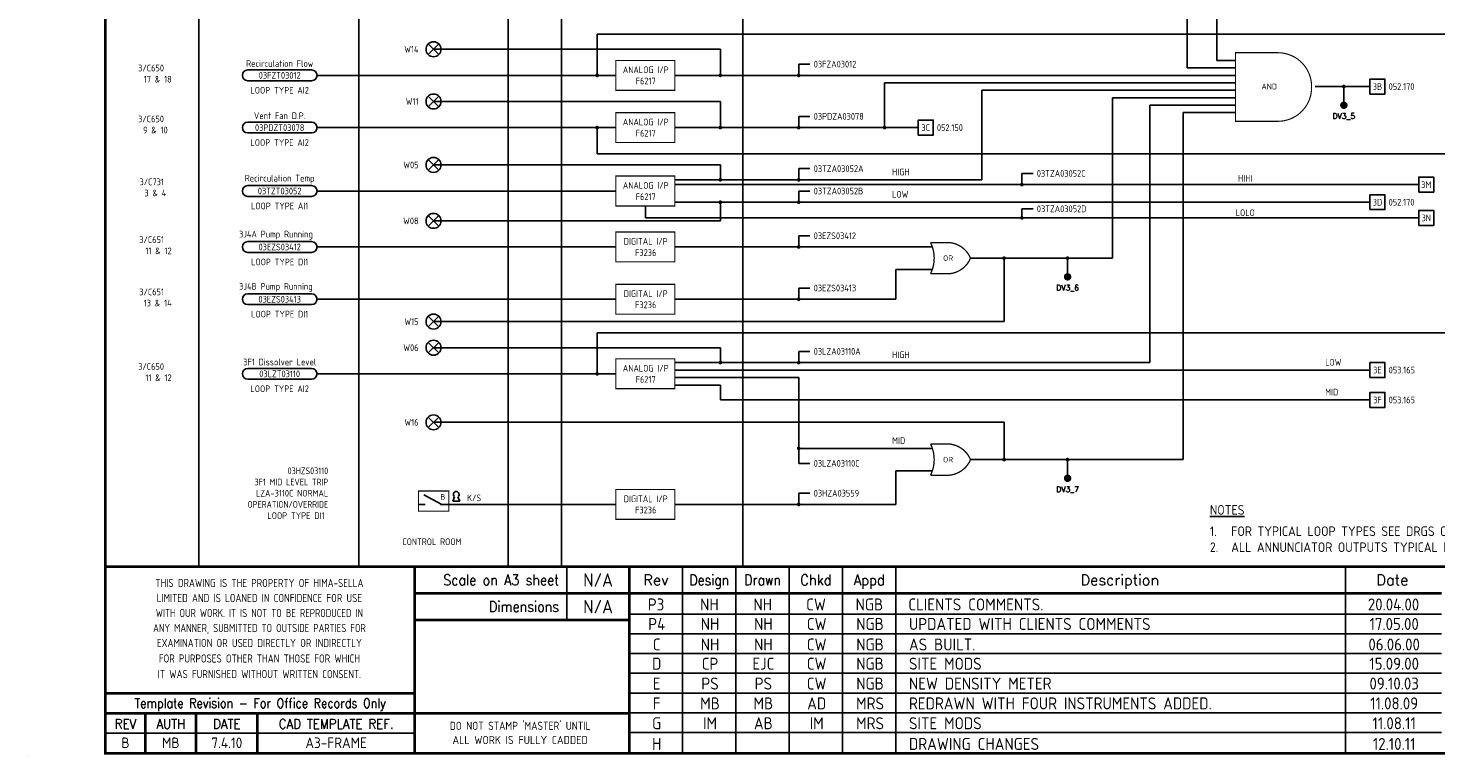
# Model space of a CAD drawing. Extents: x 0 to 408, y 0 to 275.
# Tile 1 of 3: x 0 to 264, y 0 to 137. Entities that reach past the tile are written whole.
import ezdxf
from ezdxf.enums import TextEntityAlignment as Align

# ---------------------------------------------------------------- set-up
doc = ezdxf.new("R2010")
doc.units = 0
doc.header["$LTSCALE"] = 0.25
doc.header["$MEASUREMENT"] = 0
doc.linetypes.add('HIDDEN', pattern=[0.375, 0.25, -0.125])
doc.layers.get('0').update_dxf_attribs({"color": 41, "linetype": 'CONTINUOUS'})
for name, color, linetype in [('00-DRG_FRAME', 12, 'CONTINUOUS'), ('02-TEXT', 2, 'CONTINUOUS'), ('051', 7, 'CONTINUOUS'), ('051-TEXT', 2, 'CONTINUOUS')]:
    doc.layers.add(name, color=color, linetype=linetype)
doc.styles.add('ISO', font='iso.shx')
doc.styles.add('ROMAND', font='ROMAND')
doc.styles.add('ROMANS', font='romans.shx')

# ---------------------------------------------------------------- blocks, each defined once
blk = doc.blocks.new('A3-REVA')
at = {"layer": '051-TEXT', "style": 'ISO'}
for tag, p in [('DESIGNED', (292.01, 31.7)), ('A', (117.73, 27.28)), ('DES', (127.73, 27.28)), ('DRN', (137.73, 27.28)), ('CHKD', (147.73, 27.28)), ('APPD', (157.73, 27.28)), ('DATE', (256, 27.28)), ('DRAWN', (291.72, 26.77)), ('CHECKED', (291.72, 21.89)), ('APPD', (291.65, 16.79)), ('DATE', (291.92, 11.96))]:
    blk.add_attdef(tag, text='', height=2.25, dxfattribs=at).set_placement(p, align=Align.CENTER)
blk.add_attdef('DESCRIPTION', (165.03, 27.28), '', height=2.25, dxfattribs=at)
blk = doc.blocks.new('A3-REVB')
at = {"layer": '051-TEXT', "style": 'ISO'}
for tag, p in [('A', (124.85, -20.36)), ('DES', (134.85, -20.36)), ('DRN', (144.85, -20.36)), ('CHKD', (154.85, -20.36)), ('APPD', (164.85, -20.36)), ('DATE', (263.12, -20.36))]:
    blk.add_attdef(tag, text='', height=2.25, dxfattribs=at).set_placement(p, align=Align.CENTER)
blk.add_attdef('DESCRIPTION', (172.15, -20.36), '', height=2.25, dxfattribs=at)
blk = doc.blocks.new('A3-CONTRACT')
at = {"layer": '051-TEXT', "color": 41, "style": 'ISO'}
for tag, height, p in [('SCALE', 2.25, (106.71, 31.82)), ('DIMS', 2.25, (106.71, 26.8)), ('CONTRACT', 4.5, (344.94, 3.1)), ('CAD-REF', 2.25, (283.73, 1.84))]:
    blk.add_attdef(tag, text='', height=height, dxfattribs=at).set_placement(p, align=Align.CENTER)
for tag, p in [('TITLE_2', (303.86, 17.28)), ('TITLE_3', (303.79, 12.78))]:
    blk.add_attdef(tag, p, '', height=2.25, dxfattribs=at)

msp = doc.modelspace()

# ---------------------------------------------------------------- linework, layer by layer
at = {"color": 0}
for p, q in [((260.74, 107.18), (121.25, 107.18)), ((115.72, 103.18), (115.72, 100.94)), ((260.74, 100.94), (115.72, 100.94))]:
    msp.add_line(p, q, dxfattribs=at)
at = {"layer": '00-DRG_FRAME'}
for p, q in [((101.01, 35.5), (101.01, 25.5)), ((122.7, 35.5), (122.7, 0.5)), ((132.7, 0.5), (132.7, 35.5)), ((142.7, 0.5), (142.7, 35.5)), ((152.7, 35.5), (152.7, 0.5)), ((162.7, 35.5), (162.7, 0.5)), ((247, 35.5), (247, 0.5)), ((265, 26.59), (112.7, 26.59)), ((265, 22.89), (112.7, 22.89)), ((265, 19.19), (112.7, 19.19)), ((265, 15.49), (112.7, 15.49)), ((265, 11.79), (112.7, 11.79)), ((265, 8.09), (112.7, 8.09)), ((72.5, 4.25), (14.5, 4.25)), ((265, 4.39), (112.7, 4.39)), ((0, 0), (0, 0.03))]:
    msp.add_line(p, q, dxfattribs=at)
at = {"layer": '00-DRG_FRAME', "const_width": 0.5}
msp.add_lwpolyline([(14.5, 0.5), (404.5, 0.5), (404.5, 271.5), (14.5, 271.5)], close=True, dxfattribs=at)
at = {"layer": '00-DRG_FRAME'}
for points, const_width in [([(32, 266.5), (32, 35.5)], 0.3), ([(62, 266.5), (62, 35.5)], 0.3), ([(90, 266.5), (90, 35.5)], 0.3), ([(134, 266.5), (134, 35.5)], 0.3), ([(404.5, 35.5), (14.5, 35.5)], 0.5), ([(72.5, 0.5), (72.5, 35.5)], 0.5), ([(112.7, 0.5), (112.7, 35.5)], 0.5), ([(265, 30.5), (72.5, 30.5)], 0.5), ([(112.7, 25.5), (72.5, 25.5)], 0.5), ([(14.5, 11.75), (72.5, 11.75)], 0.5), ([(14.5, 8), (72.5, 8)], 0.5), ([(22, 0.5), (22, 8)], 0.5), ([(31.5, 0.5), (31.5, 8)], 0.5), ([(43, 0.5), (43, 8)], 0.5), ([(112.7, 8), (72.5, 8)], 0.5)]:
    msp.add_lwpolyline(points, dxfattribs=dict(at, const_width=const_width))
at = {"layer": '00-DRG_FRAME', "linetype": 'HIDDEN', "ltscale": 20, "const_width": 0.3}
msp.add_lwpolyline([(100, 262), (100, 35.5)], dxfattribs=at)
at = {"layer": '051'}
for p, q in [((222.89, 130.48), (222.89, 245.98)), ((217.29, 223.93), (217.29, 129.08)), ((106.69, 135.38), (106.69, 127.68)), ((323.83, 135.38), (106.69, 135.38)), ((75.01, 133.57), (76.99, 131.59)), ((75.01, 131.59), (76.99, 133.57)), ((75.89, 132.58), (129.79, 132.58)), ((129.79, 132.58), (129.79, 127.68)), ((144.49, 129.78), (146.59, 129.78)), ((144.49, 129.78), (144.49, 127.68)), ((222.89, 130.48), (226.39, 130.48)), ((41.17, 128.69), (53.15, 128.69)), ((110.19, 127.68), (54.16, 127.68)), ((121.39, 127.68), (226.39, 127.68)), ((226.39, 129.08), (217.29, 129.08)), ((41.17, 126.67), (53.15, 126.67)), ((160.59, 117.88), (160.59, 126.28)), ((226.39, 126.28), (160.59, 126.28)), ((178.79, 108.08), (178.79, 124.88)), ((226.39, 124.88), (178.79, 124.88)), ((241.34, 125.58), (251.59, 125.58)), ((246.69, 125.58), (246.69, 122.08)), ((75.01, 121.79), (76.99, 123.77)), ((75.01, 123.77), (76.99, 121.79)), ((75.89, 122.78), (129.79, 122.78)), ((129.79, 122.78), (129.79, 117.88)), ((203.29, 93.38), (203.29, 123.48)), ((226.39, 123.48), (203.29, 123.48)), ((210.29, 73.78), (210.29, 122.08)), ((226.39, 122.08), (210.29, 122.08)), ((41.17, 118.89), (53.15, 118.89)), ((144.49, 119.98), (146.59, 119.98)), ((144.49, 119.98), (144.49, 117.88)), ((216.59, 55.58), (216.59, 120.68)), ((226.39, 120.68), (216.59, 120.68)), ((41.17, 116.87), (53.15, 116.87)), ((110.19, 117.88), (54.16, 117.88)), ((106.69, 117.88), (106.69, 112.98)), ((121.39, 117.88), (166.89, 117.88)), ((75.01, 109.89), (76.99, 111.87)), ((75.01, 111.87), (76.99, 109.89)), ((75.89, 110.88), (129.79, 110.88)), ((323.83, 112.98), (106.69, 112.98)), ((129.79, 110.88), (129.79, 108.08)), ((144.49, 110.18), (146.59, 110.18)), ((144.49, 110.18), (144.49, 108.08)), ((186.32, 109.28), (186.32, 107.18)), ((186.32, 109.28), (188.42, 109.28)), ((41.17, 106.99), (53.15, 106.99)), ((110.19, 105.98), (54.16, 105.98)), ((121.39, 108.08), (178.79, 108.08)), ((144.49, 105.98), (146.59, 105.98)), ((144.49, 105.98), (144.49, 103.88)), ((41.17, 104.97), (53.15, 104.97)), ((121.39, 103.88), (251.59, 103.88)), ((129.79, 103.88), (129.79, 100.38)), ((75.01, 101.37), (76.99, 99.39)), ((75.01, 99.39), (76.99, 101.37)), ((75.89, 100.38), (129.79, 100.38)), ((186.32, 102.64), (188.42, 102.64)), ((186.32, 102.64), (186.32, 100.94)), ((41.17, 96.49), (53.15, 96.49)), ((110.19, 95.48), (54.16, 95.48)), ((121.39, 95.48), (169.53, 95.48)), ((144.49, 97.58), (146.59, 97.58)), ((144.49, 97.58), (144.49, 95.48)), ((41.17, 94.47), (53.15, 94.47)), ((176.69, 93.38), (203.29, 93.38)), ((182.99, 93.38), (182.99, 81.48)), ((194.89, 93.38), (194.89, 89.88)), ((162.69, 85.68), (162.69, 91.28)), ((162.69, 91.28), (169.53, 91.28)), ((144.49, 87.78), (146.59, 87.78)), ((144.49, 87.78), (144.49, 85.68)), ((41.17, 86.69), (53.15, 86.69)), ((41.17, 84.67), (53.15, 84.67)), ((110.19, 85.68), (54.16, 85.68)), ((121.39, 85.68), (162.69, 85.68)), ((75.01, 80.49), (76.99, 82.47)), ((75.01, 82.47), (76.99, 80.49)), ((75.89, 81.48), (182.99, 81.48)), ((323.83, 79.38), (106.69, 79.38)), ((106.69, 79.38), (106.69, 71.68)), ((75.01, 77.57), (76.99, 75.59)), ((75.01, 75.59), (76.99, 77.57)), ((75.89, 76.58), (129.79, 76.58)), ((129.79, 76.58), (129.79, 73.78)), ((144.49, 75.88), (146.59, 75.88)), ((144.49, 75.88), (144.49, 73.78)), ((41.17, 72.69), (53.15, 72.69)), ((110.19, 71.68), (54.16, 71.68)), ((121.39, 73.78), (210.29, 73.78)), ((121.39, 72.38), (251.59, 72.38)), ((41.17, 70.67), (53.15, 70.67)), ((121.25, 69.58), (129.79, 69.58)), ((121.39, 70.98), (144.49, 70.98)), ((129.79, 69.58), (129.79, 66.78)), ((144.49, 70.98), (144.49, 55.58)), ((129.79, 66.78), (251.59, 66.78)), ((75.01, 61.59), (76.99, 63.57)), ((75.01, 63.57), (76.99, 61.59)), ((75.89, 62.58), (182.99, 62.58)), ((182.99, 62.58), (182.99, 55.58)), ((144.49, 57.68), (169.53, 57.68)), ((144.49, 56.98), (144.49, 54.88)), ((176.69, 55.58), (216.59, 55.58)), ((194.89, 55.58), (194.89, 52.08)), ((144.49, 54.88), (146.59, 54.88)), ((162.69, 53.48), (169.53, 53.48)), ((162.69, 47.18), (162.69, 53.48)), ((77.58, 47.18), (74.16, 48.97)), ((79.6, 47.8), (79.94, 48.63)), ((79.6, 47.8), (80.94, 47.8)), ((80.94, 47.8), (80.59, 48.63)), ((144.49, 49.28), (144.49, 47.18)), ((144.49, 49.28), (146.59, 49.28)), ((73.2, 47.18), (74.43, 47.18)), ((110.19, 47.18), (77.29, 47.18)), ((121.39, 47.18), (162.69, 47.18))]:
    msp.add_line(p, q, dxfattribs=at)
for points, const_width in [([(240.64, 125.38), (240.64, 125.6, 0.414214), (234.32, 131.93), (226.39, 131.93), (226.39, 119.06), (234.32, 119.06, 0.414214)], 0.212), ([(106.51, 127.68, 1), (106.86, 127.68, 1)], 0.35), ([(129.61, 127.68, 1), (129.96, 127.68, 1)], 0.35), ([(144.31, 127.68, 1), (144.66, 127.68, 1)], 0.35), ([(246.51, 125.58, 1), (246.86, 125.58, 1)], 0.35), ([(246.34, 122.08, 1), (247.04, 122.08, 1)], 0.7), ([(106.51, 117.88, 1), (106.86, 117.88, 1)], 0.35), ([(129.61, 117.88, 1), (129.96, 117.88, 1)], 0.35), ([(144.31, 117.88, 1), (144.66, 117.88, 1)], 0.35), ([(160.41, 117.88, 1), (160.76, 117.88, 1)], 0.35), ([(129.61, 108.08, 1), (129.96, 108.08, 1)], 0.35), ([(144.31, 108.08, 1), (144.66, 108.08, 1)], 0.35), ([(186.14, 107.18, 1), (186.49, 107.18, 1)], 0.35), ([(129.61, 103.88, 1), (129.96, 103.88, 1)], 0.35), ([(144.31, 103.88, 1), (144.66, 103.88, 1)], 0.35), ([(186.14, 100.94, 1), (186.49, 100.94, 1)], 0.35), ([(144.31, 95.48, 1), (144.66, 95.48, 1)], 0.35), ([(172.77, 90.46), (169.19, 90.46, 0.235802), (169.19, 96.31), (172.77, 96.31, -0.273487), (176.69, 93.38, -0.273487)], 0.245), ([(182.81, 93.38, 1), (183.16, 93.38, 1)], 0.35), ([(194.71, 93.38, 1), (195.06, 93.38, 1)], 0.35), ([(194.54, 89.88, 1), (195.24, 89.88, 1)], 0.7), ([(144.31, 85.68, 1), (144.66, 85.68, 1)], 0.35), ([(129.61, 73.78, 1), (129.96, 73.78, 1)], 0.35), ([(144.31, 73.78, 1), (144.66, 73.78, 1)], 0.35), ([(106.51, 71.68, 1), (106.86, 71.68, 1)], 0.35), ([(172.77, 52.66), (169.19, 52.66, 0.235802), (169.19, 58.51), (172.77, 58.51, -0.273487), (176.69, 55.58, -0.273487)], 0.245), ([(144.31, 57.68, 1), (144.66, 57.68, 1)], 0.35), ([(182.81, 55.58, 1), (183.16, 55.58, 1)], 0.35), ([(194.71, 55.58, 1), (195.06, 55.58, 1)], 0.35), ([(194.54, 52.08, 1), (195.24, 52.08, 1)], 0.7), ([(144.31, 47.18, 1), (144.66, 47.18, 1)], 0.35)]:
    msp.add_lwpolyline(points, format="xyb", close=True, dxfattribs=dict(at, const_width=const_width))
for points, const_width in [([(110.19, 124.88), (121.25, 124.88), (121.25, 130.48), (110.19, 130.48)], 0.221), ([(110.19, 115.08), (121.25, 115.08), (121.25, 120.68), (110.19, 120.68)], 0.221), ([(110.19, 103.18), (121.25, 103.18), (121.25, 108.78), (110.19, 108.78)], 0.221), ([(110.19, 92.68), (121.25, 92.68), (121.25, 98.28), (110.19, 98.28)], 0.221), ([(110.19, 82.88), (121.25, 82.88), (121.25, 88.48), (110.19, 88.48)], 0.221), ([(110.19, 68.88), (121.25, 68.88), (121.25, 74.48), (110.19, 74.48)], 0.221), ([(73.2, 45.91), (78.87, 45.91), (78.87, 49.69), (73.2, 49.69)], 0.224), ([(110.19, 44.38), (121.25, 44.38), (121.25, 49.98), (110.19, 49.98)], 0.221)]:
    msp.add_lwpolyline(points, close=True, dxfattribs=dict(at, const_width=const_width))
for points in [[(251.59, 124.18), (254.39, 124.18), (254.39, 126.98), (251.59, 126.98)], [(166.89, 116.48), (169.69, 116.48), (169.69, 119.28), (166.89, 119.28)], [(260.74, 105.78), (263.54, 105.78), (263.54, 108.58), (260.74, 108.58)], [(251.59, 102.48), (254.39, 102.48), (254.39, 105.28), (251.59, 105.28)], [(260.74, 99.54), (263.54, 99.54), (263.54, 102.34), (260.74, 102.34)], [(251.59, 70.98), (254.39, 70.98), (254.39, 73.78), (251.59, 73.78)], [(251.59, 65.38), (254.39, 65.38), (254.39, 68.18), (251.59, 68.18)]]:
    msp.add_lwpolyline(points, close=True, dxfattribs=at)
for centre in [(76, 132.58), (76, 122.78), (76, 110.88), (76, 100.38), (76, 81.48), (76, 76.58), (76, 62.58)]:
    msp.add_circle(centre, 1.4, dxfattribs=at)
for centre, radius, start, end in [((41.17, 127.68), 1.01, 90, 270), ((53.15, 127.68), 1.01, 270, 90), ((41.17, 117.88), 1.01, 90, 270), ((53.15, 117.88), 1.01, 270, 90), ((41.17, 105.98), 1.01, 90, 270), ((53.15, 105.98), 1.01, 270, 90), ((41.17, 95.48), 1.01, 90, 270), ((53.15, 95.48), 1.01, 270, 90), ((41.17, 85.68), 1.01, 90, 270), ((53.15, 85.68), 1.01, 270, 90), ((41.17, 71.68), 1.01, 90, 270), ((53.15, 71.68), 1.01, 270, 90), ((80.27, 49.06), 0.538, 307.477, 232.523)]:
    msp.add_arc(centre, radius, start, end, dxfattribs=at)

# ---------------------------------------------------------------- block references
ref = msp.add_blockref('A3-CONTRACT', (0, 0))
ref.add_attrib('SCALE', 'N/A', dxfattribs={"height": 2.5, "style": 'ISO'}).set_placement((106.86, 31.75), align=Align.CENTER)
ref.add_attrib('DIMS', 'N/A', dxfattribs={"height": 2.5, "style": 'ISO'}).set_placement((106.86, 26.75), align=Align.CENTER)
at = {"layer": '00-DRG_FRAME'}
ref = msp.add_blockref('A3-REVA', (0, 0), dxfattribs=at)
ref.add_attrib('A', 'P3', dxfattribs={"layer": '051-TEXT', "height": 2.25, "style": 'ISO'}).set_placement((117.73, 27.28), align=Align.CENTER)
ref.add_attrib('DES', 'NH', dxfattribs={"layer": '051-TEXT', "height": 2.25, "style": 'ISO'}).set_placement((127.73, 27.28), align=Align.CENTER)
ref.add_attrib('DRN', 'NH', dxfattribs={"layer": '051-TEXT', "height": 2.25, "style": 'ISO'}).set_placement((137.73, 27.28), align=Align.CENTER)
ref.add_attrib('CHKD', 'CW', dxfattribs={"layer": '051-TEXT', "height": 2.25, "style": 'ISO'}).set_placement((147.73, 27.28), align=Align.CENTER)
ref.add_attrib('APPD', 'NGB', dxfattribs={"layer": '051-TEXT', "height": 2.25, "style": 'ISO'}).set_placement((157.73, 27.28), align=Align.CENTER)
ref.add_attrib('DESCRIPTION', 'CLIENTS COMMENTS.', (165.03, 27.28), dxfattribs={"layer": '051-TEXT', "height": 2.25, "style": 'ISO'})
ref.add_attrib('DATE', '20.04.00', dxfattribs={"layer": '051-TEXT', "height": 2.25, "style": 'ISO'}).set_placement((256, 27.28), align=Align.CENTER)
ref.add_attrib('DESIGNED', 'NH', dxfattribs={"layer": '051-TEXT', "height": 2.25, "style": 'ISO'}).set_placement((292.01, 31.7), align=Align.CENTER)
ref.add_attrib('DRAWN', 'NH', dxfattribs={"layer": '051-TEXT', "height": 2.25, "style": 'ISO'}).set_placement((291.72, 26.77), align=Align.CENTER)
ref.add_attrib('CHECKED', 'CW', dxfattribs={"layer": '051-TEXT', "height": 2.25, "style": 'ISO'}).set_placement((291.72, 21.89), align=Align.CENTER)
ref.add_attrib('APPD', 'NGB', dxfattribs={"layer": '051-TEXT', "height": 2.25, "style": 'ISO'}).set_placement((291.65, 16.79), align=Align.CENTER)
ref.add_attrib('DATE', '21.02.00', dxfattribs={"layer": '051-TEXT', "height": 2.25, "style": 'ISO'}).set_placement((291.92, 11.96), align=Align.CENTER)
for p, values in [((-7, 43.98), {'A': 'P4', 'DES': 'NH', 'DRN': 'NH', 'CHKD': 'CW', 'APPD': 'NGB', 'DESCRIPTION': 'UPDATED WITH CLIENTS COMMENTS', 'DATE': '17.05.00'}), ((-7, 40.13), {'A': 'C', 'DES': 'NH', 'DRN': 'NH', 'CHKD': 'CW', 'APPD': 'NGB', 'DESCRIPTION': 'AS BUILT.', 'DATE': '06.06.00'}), ((-7, 36.53), {'A': 'D', 'DES': 'CP', 'DRN': 'EJC', 'CHKD': 'CW', 'APPD': 'NGB', 'DESCRIPTION': 'SITE MODS', 'DATE': '15.09.00'}), ((-7, 32.8), {'A': 'E', 'DES': 'PS', 'DRN': 'PS', 'CHKD': 'CW', 'APPD': 'NGB', 'DESCRIPTION': 'NEW DENSITY METER', 'DATE': '09.10.03'}), ((-7, 29.08), {'A': 'F', 'DES': 'MB', 'DRN': 'MB', 'CHKD': 'AD', 'APPD': 'MRS', 'DESCRIPTION': 'REDRAWN WITH FOUR INSTRUMENTS ADDED.', 'DATE': '11.08.09'}), ((-7, 25.35), {'A': 'G', 'DES': 'IM', 'DRN': 'AB', 'CHKD': 'IM', 'APPD': 'MRS', 'DESCRIPTION': 'SITE MODS', 'DATE': '11.08.11'}), ((-7, 21.47), {'A': 'H', 'DESCRIPTION': 'DRAWING CHANGES', 'DATE': '12.10.11'})]:
    msp.add_blockref('A3-REVB', p, dxfattribs=at).add_auto_attribs(values)

# ---------------------------------------------------------------- texts
at = {"layer": '00-DRG_FRAME', "color": 3, "style": 'ISO'}
for s, width, p in [('THIS DRAWING IS THE PROPERTY OF HIMA-SELLA', 0.9, (43.36, 32.44)), ("DO NOT STAMP 'MASTER' UNTIL", 0.95, (92.25, 5.79))]:
    msp.add_text(s, height=1.53, dxfattribs=dict(at, width=width)).set_placement(p, align=Align.MIDDLE)
at = {"layer": '00-DRG_FRAME', "color": 4, "style": 'ROMAND', "width": 0.87}
for s, p in [('Scale on A3 sheet', (99.54, 32)), ('Dimensions', (99.54, 27.01))]:
    msp.add_text(s, height=2, dxfattribs=at).set_placement(p, align=Align.RIGHT)
at = {"layer": '00-DRG_FRAME', "color": 4, "style": 'ROMAND'}
for s, p in [('Rev', (117.7, 32)), ('Description', (204.69, 32)), ('Date', (255.79, 32))]:
    msp.add_text(s, height=2, dxfattribs=at).set_placement(p, align=Align.CENTER)
for s, width, p in [('Design', 0.85, (127.7, 32)), ('Drawn', 0.85, (137.7, 32)), ('Chkd', 0.9, (147.7, 32)), ('Appd', 0.9, (157.7, 32))]:
    msp.add_text(s, height=2, dxfattribs=dict(at, width=width)).set_placement(p, align=Align.CENTER)
at = {"layer": '00-DRG_FRAME', "color": 3, "style": 'ISO'}
for s, width, p in [('LIMITED AND IS LOANED IN CONFIDENCE FOR USE', 0.9, (43.36, 29.62)), ('WITH OUR WORK. IT IS NOT TO BE REPRODUCED IN', 0.87, (43.36, 26.81)), ('ANY MANNER, SUBMITTED TO OUTSIDE PARTIES FOR', 0.87, (43.36, 23.99)), ('EXAMINATION OR USED DIRECTLY OR INDIRECTLY', 0.9, (43.36, 21.18)), ('FOR PURPOSES OTHER THAN THOSE FOR WHICH', 0.9, (43.36, 18.27)), ('IT WAS FURNISHED WITHOUT WRITTEN CONSENT.', 0.9, (43.36, 15.35))]:
    msp.add_text(s, height=1.53, dxfattribs=dict(at, width=width)).set_placement(p, align=Align.MIDDLE_CENTER)
at = {"layer": '00-DRG_FRAME', "color": 4, "style": 'ROMAND'}
for s, width, p in [('Template Revision - For Office Records Only', 0.85, (43.5, 9.62)), ('REV', 0.9, (18.25, 6)), ('AUTH', 0.9, (26.75, 6)), ('DATE', 0.9, (37.25, 6)), ('CAD TEMPLATE REF.', 0.9, (57.75, 6))]:
    msp.add_text(s, height=1.8, dxfattribs=dict(at, width=width)).set_placement(p, align=Align.MIDDLE)
at = {"layer": '00-DRG_FRAME', "color": 41, "style": 'ISO'}
for s, p in [('B', (18.25, 1.45)), ('MB', (26.75, 1.45)), ('7.4.10', (37.25, 1.45)), ('A3-FRAME', (57.75, 1.45))]:
    msp.add_text(s, height=2, dxfattribs=at).set_placement(p, align=Align.CENTER)
at = {"layer": '00-DRG_FRAME', "color": 3, "style": 'ISO'}
msp.add_text('ALL WORK IS FULLY CADDED', height=1.53, dxfattribs=at).set_placement((92.25, 2.98), align=Align.MIDDLE_CENTER)
at = {"layer": '02-TEXT', "style": 'ISO'}
for s, p in [('%%UNOTES', (221.57, 46.15)), ('1.', (221.57, 42.15)), ('FOR TYPICAL LOOP TYPES SEE DRGS C10265H/070 & 071', (225.57, 42.15)), ('2.', (221.57, 39.15)), ('ALL ANNUNCIATOR OUTPUTS TYPICAL LOOP TYPE DO3', (225.57, 39.15))]:
    msp.add_text(s, height=1.8, dxfattribs=at).set_placement(p, align=Align.MIDDLE_LEFT)
at = {"layer": '051-TEXT', "style": 'ISO'}
for s, p in [('W14', (73.2, 132.58)), ('3/C650', (25.47, 129.05)), ('17 & 18', (26.91, 126.95)), ('W11', (73.2, 122.78)), ('3/C650', (25.46, 119.51)), ('9 & 10', (26.17, 117.41)), ('W05', (73.2, 110.88)), ('3/C731', (25.46, 107.7)), ('3 & 4', (25.9, 105.6)), ('W08', (73.2, 100.38)), ('3/C651', (25.47, 96.85)), ('11 & 12', (26.91, 94.75)), ('3/C651', (25.47, 87.05)), ('13 & 14', (26.91, 84.95)), ('W15', (73.2, 81.48)), ('W06', (73.2, 76.58)), ('3/C650', (25.47, 73.05)), ('11 & 12', (26.91, 70.95)), ('W16', (73.2, 62.58)), ('LZA-3110C NORMAL', (56.26, 49.28)), ('LOOP TYPE DI1', (55.56, 45.08))]:
    msp.add_text(s, height=1.26, dxfattribs=at).set_placement(p, align=Align.MIDDLE_RIGHT)
at = {"layer": '051-TEXT'}
for s, height, style, p in [('Recirculation Flow', 1.26, 'ISO', (47.16, 129.9)), ('ANALOG I/P', 1.26, 'ISO', (115.79, 128.73)), ('03FZT03012', 1.26, 'ISO', (47.16, 127.68)), ('F6217', 1.26, 'ISO', (115.79, 126.63)), ('LOOP TYPE AI2', 1.26, 'ISO', (47.16, 124.88)), ('AND', 1.05, 'ISO', (232.69, 125.58)), ('3B', 1.26, 'ISO', (252.99, 125.58)), ('Vent Fan D.P.', 1.26, 'ISO', (47.16, 120.1)), ('ANALOG I/P', 1.26, 'ISO', (115.79, 118.93)), ('DV3_5', 1.05, 'ROMANS', (246.68, 119.98)), ('03PDZT03078', 1.26, 'ISO', (47.16, 117.88)), ('F6217', 1.26, 'ISO', (115.79, 116.83)), ('3C', 1.26, 'ISO', (168.29, 117.88)), ('LOOP TYPE AI2', 1.26, 'ISO', (47.16, 115.08)), ('Recirculation Temp', 1.26, 'ISO', (47.16, 108.2)), ('HIHI', 1.26, 'ISO', (228.2, 108.34)), ('03TZT03052', 1.26, 'ISO', (47.16, 105.98)), ('ANALOG I/P', 1.26, 'ISO', (115.79, 107.03)), ('F6217', 1.26, 'ISO', (115.79, 104.93)), ('3M', 1.26, 'ISO', (262.14, 107.18)), ('LOOP TYPE AI1', 1.26, 'ISO', (47.16, 103.18)), ('3D', 1.26, 'ISO', (252.99, 103.88)), ('LOLO', 1.26, 'ISO', (228.2, 101.9)), ('3N', 1.26, 'ISO', (262.14, 100.94)), ('3J4A Pump Running', 1.26, 'ISO', (46.46, 97.7)), ('03EZS03412', 1.26, 'ISO', (47.16, 95.48)), ('DIGITAL I/P', 1.26, 'ISO', (115.79, 96.53)), ('F3236', 1.26, 'ISO', (115.79, 94.43)), ('LOOP TYPE DI1', 1.26, 'ISO', (47.16, 92.68)), ('OR', 1.05, 'ISO', (172.49, 93.38)), ('3J4B Pump Running', 1.26, 'ISO', (46.46, 87.9)), ('DIGITAL I/P', 1.26, 'ISO', (115.79, 86.73)), ('DV3_6', 1.05, 'ROMANS', (194.89, 87.78)), ('03EZS03413', 1.26, 'ISO', (47.16, 85.68)), ('F3236', 1.26, 'ISO', (115.79, 84.63)), ('LOOP TYPE DI1', 1.26, 'ISO', (47.16, 82.88)), ('3F1 Dissolver Level', 1.26, 'ISO', (47.16, 73.9)), ('03LZT03110', 1.26, 'ISO', (47.16, 71.68)), ('ANALOG I/P', 1.26, 'ISO', (115.79, 72.73)), ('F6217', 1.26, 'ISO', (115.79, 70.63)), ('3E', 1.26, 'ISO', (252.99, 72.38)), ('LOOP TYPE AI2', 1.26, 'ISO', (47.16, 68.88)), ('3F', 1.26, 'ISO', (252.99, 66.78)), ('OR', 1.05, 'ISO', (172.49, 55.58)), ('DV3_7', 1.05, 'ROMANS', (194.89, 49.98)), ('B', 1.05, 'ISO', (77.75, 48.58)), ('DIGITAL I/P', 1.26, 'ISO', (115.79, 48.23)), ('F3236', 1.26, 'ISO', (115.79, 46.13)), ('CONTROL ROOM', 1.26, 'ISO', (75.7, 40.18))]:
    msp.add_text(s, height=height, dxfattribs=dict(at, style=style)).set_placement(p, align=Align.MIDDLE)
at = {"layer": '051-TEXT', "style": 'ISO'}
for s, p in [('03FZA03012', (147.29, 129.78)), ('052.170', (255.09, 125.58)), ('03PDZA03078', (147.29, 119.98)), ('052.150', (170.39, 117.88)), ('03TZA03052A', (147.29, 110.18)), ('HIGH', (161.99, 109.55)), ('03TZA03052C', (189.12, 109.28)), ('03TZA03052B', (147.29, 105.98)), ('LOW', (161.99, 105.35)), ('03TZA03052D', (189.12, 102.64)), ('052.170', (255.09, 103.88)), ('03EZS03412', (147.29, 97.58)), ('03EZS03413', (147.29, 87.78)), ('03LZA03110A', (147.29, 75.88)), ('HIGH', (161.99, 75.25)), ('LOW', (243.19, 73.85)), ('053.165', (255.09, 72.38)), ('MID', (243.19, 68.25)), ('053.165', (255.09, 66.78)), ('MID', (161.99, 59.15)), ('03LZA03110C', (147.29, 54.88)), ('K/S', (82.3, 48.41)), ('03HZA03559', (147.29, 49.28))]:
    msp.add_text(s, height=1.26, dxfattribs=at).set_placement(p, align=Align.MIDDLE_LEFT)
at = {"layer": '051-TEXT', "style": 'ISO', "width": 0.9}
for s, p in [('03HZS03110', (56.26, 53.48)), ('3F1 MID LEVEL TRIP', (56.26, 51.38)), ('OPERATION/OVERRIDE', (56.26, 47.18))]:
    msp.add_text(s, height=1.26, dxfattribs=at).set_placement(p, align=Align.MIDDLE_RIGHT)

doc.saveas('drawing.dxf')
